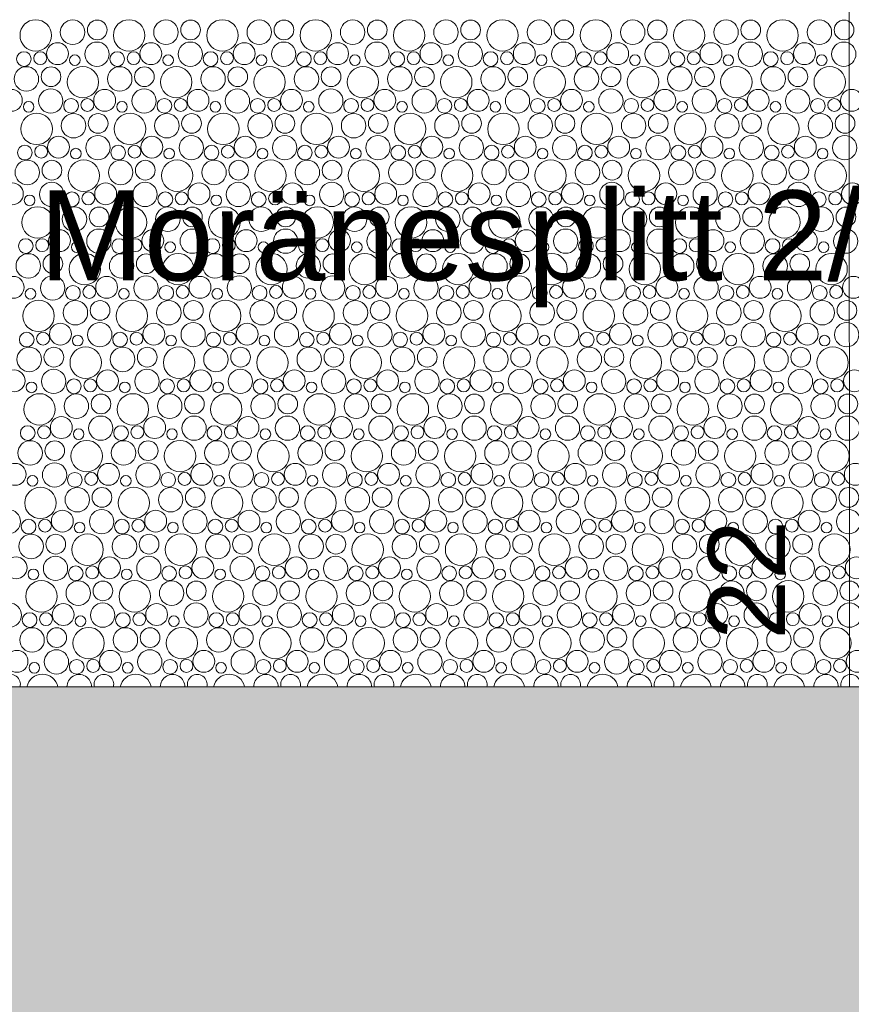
# Model space of a CAD drawing. Header units: metres. Extents: x -167 to 338, y -186 to 508.
# Tile 197 of 256: x 86.43 to 89.67, y 36.26 to 40.1. Entities that reach past the tile are written whole.
import ezdxf
from ezdxf.enums import TextEntityAlignment as Align

# ---------------------------------------------------------------- set-up
doc = ezdxf.new("R2010")
doc.units = ezdxf.units.M
doc.header["$MEASUREMENT"] = 0
doc.linetypes.add('Öffnungslinie Tür Fenster', pattern=[0.23, 0.15, -0.08])
doc.layers.add('60 Gelände 2D Übersicht', color=7, linetype='Continuous')
doc.layers.add('60 Stellplätze', color=7, linetype='Continuous')
doc.styles.add('ERSTELLTER_STIL_1', font='arial.ttf')
doc.styles.add('ERSTELLTER_STIL_2', font='arial.ttf')

# ---------------------------------------------------------------- blocks, each defined once
blk = doc.blocks.new('*X44', base_point=(27236.1321, 33357.279))
at = {"layer": '60 Gelände 2D Übersicht', "color": 9, "linetype": 'Continuous', "lineweight": 18}
for centre, radius in [((86.4971, 40.0357), 0.0612), ((86.6407, 40.0482), 0.0477), ((86.7367, 40.057), 0.0384), ((86.8608, 40.0357), 0.0612), ((87.0044, 40.0482), 0.0477), ((87.1004, 40.057), 0.0384), ((87.2245, 40.0357), 0.0612), ((87.3681, 40.0482), 0.0477), ((87.4641, 40.057), 0.0384), ((87.5882, 40.0357), 0.0612), ((87.7318, 40.0482), 0.0477), ((87.8278, 40.057), 0.0384), ((87.9519, 40.0357), 0.0612), ((88.0955, 40.0482), 0.0477), ((88.1915, 40.057), 0.0384), ((88.3156, 40.0357), 0.0612), ((88.4592, 40.0482), 0.0477), ((88.5552, 40.057), 0.0384), ((88.6793, 40.0357), 0.0612), ((88.8229, 40.0482), 0.0477), ((88.9189, 40.057), 0.0384), ((89.043, 40.0357), 0.0612), ((89.1866, 40.0482), 0.0477), ((89.2826, 40.057), 0.0384), ((89.4068, 40.0357), 0.0612), ((89.5503, 40.0482), 0.0477), ((89.6464, 40.057), 0.0384), ((86.5822, 39.9648), 0.0426), ((86.7357, 39.9626), 0.0473), ((86.9459, 39.9648), 0.0426), ((87.0994, 39.9626), 0.0473), ((87.3096, 39.9648), 0.0426), ((87.4631, 39.9626), 0.0473), ((87.6733, 39.9648), 0.0426), ((87.8268, 39.9626), 0.0473), ((88.037, 39.9648), 0.0426), ((88.1905, 39.9626), 0.0473), ((88.4007, 39.9648), 0.0426), ((88.5542, 39.9626), 0.0473), ((88.7644, 39.9648), 0.0426), ((88.9179, 39.9626), 0.0473), ((89.1281, 39.9648), 0.0426), ((89.2816, 39.9626), 0.0473), ((89.4919, 39.9648), 0.0426), ((89.6453, 39.9626), 0.0473), ((86.451, 39.9435), 0.0286), ((86.5148, 39.947), 0.0251), ((86.6496, 39.9394), 0.0207), ((86.8147, 39.9435), 0.0286), ((86.8785, 39.947), 0.0251), ((87.0133, 39.9394), 0.0207), ((87.1784, 39.9435), 0.0286), ((87.2422, 39.947), 0.0251), ((87.377, 39.9394), 0.0207), ((87.5421, 39.9435), 0.0286), ((87.6059, 39.947), 0.0251), ((87.7407, 39.9394), 0.0207), ((87.9058, 39.9435), 0.0286), ((87.9697, 39.947), 0.0251), ((88.1044, 39.9394), 0.0207), ((88.2695, 39.9435), 0.0286), ((88.3334, 39.947), 0.0251), ((88.4681, 39.9394), 0.0207), ((88.6332, 39.9435), 0.0286), ((88.6971, 39.947), 0.0251), ((88.8318, 39.9394), 0.0207), ((88.9969, 39.9435), 0.0286), ((89.0608, 39.947), 0.0251), ((89.1955, 39.9394), 0.0207), ((89.3607, 39.9435), 0.0286), ((89.4245, 39.947), 0.0251), ((89.5592, 39.9394), 0.0207), ((86.4607, 39.8662), 0.0477), ((86.5567, 39.875), 0.0384), ((86.6808, 39.8537), 0.0612), ((86.8244, 39.8662), 0.0477), ((86.9204, 39.875), 0.0384), ((87.0445, 39.8537), 0.0612), ((87.1881, 39.8662), 0.0477), ((87.2841, 39.875), 0.0384), ((87.4082, 39.8537), 0.0612), ((87.5518, 39.8662), 0.0477), ((87.6478, 39.875), 0.0384), ((87.7719, 39.8537), 0.0612), ((87.9155, 39.8662), 0.0477), ((88.0115, 39.875), 0.0384), ((88.1356, 39.8537), 0.0612), ((88.2792, 39.8662), 0.0477), ((88.3752, 39.875), 0.0384), ((88.4993, 39.8537), 0.0612), ((88.6429, 39.8662), 0.0477), ((88.7389, 39.875), 0.0384), ((88.863, 39.8537), 0.0612), ((89.0066, 39.8662), 0.0477), ((89.1026, 39.875), 0.0384), ((89.2268, 39.8537), 0.0612), ((89.3703, 39.8662), 0.0477), ((89.4664, 39.875), 0.0384), ((89.5905, 39.8537), 0.0612), ((86.4022, 39.7828), 0.0426), ((86.5557, 39.7806), 0.0473), ((86.7659, 39.7828), 0.0426), ((86.9194, 39.7806), 0.0473), ((87.1296, 39.7828), 0.0426), ((87.2831, 39.7806), 0.0473), ((87.4933, 39.7828), 0.0426), ((87.6468, 39.7806), 0.0473), ((87.857, 39.7828), 0.0426), ((88.0105, 39.7806), 0.0473), ((88.2207, 39.7828), 0.0426), ((88.3742, 39.7806), 0.0473), ((88.5844, 39.7828), 0.0426), ((88.7379, 39.7806), 0.0473), ((88.9481, 39.7828), 0.0426), ((89.1016, 39.7806), 0.0473), ((89.3119, 39.7828), 0.0426), ((89.4653, 39.7806), 0.0473), ((89.6756, 39.7828), 0.0426), ((86.4696, 39.7574), 0.0207), ((86.6347, 39.7615), 0.0286), ((86.6985, 39.765), 0.0251), ((86.8333, 39.7574), 0.0207), ((86.9984, 39.7615), 0.0286), ((87.0622, 39.765), 0.0251), ((87.197, 39.7574), 0.0207), ((87.3621, 39.7615), 0.0286), ((87.4259, 39.765), 0.0251), ((87.5607, 39.7574), 0.0207), ((87.7258, 39.7615), 0.0286), ((87.7897, 39.765), 0.0251), ((87.9244, 39.7574), 0.0207), ((88.0895, 39.7615), 0.0286), ((88.1534, 39.765), 0.0251), ((88.2881, 39.7574), 0.0207), ((88.4532, 39.7615), 0.0286), ((88.5171, 39.765), 0.0251), ((88.6518, 39.7574), 0.0207), ((88.8169, 39.7615), 0.0286), ((88.8808, 39.765), 0.0251), ((89.0155, 39.7574), 0.0207), ((89.1807, 39.7615), 0.0286), ((89.2445, 39.765), 0.0251), ((89.3792, 39.7574), 0.0207), ((89.5444, 39.7615), 0.0286), ((89.6082, 39.765), 0.0251), ((86.5008, 39.6717), 0.0612), ((86.6444, 39.6842), 0.0477), ((86.7404, 39.693), 0.0384), ((86.8645, 39.6717), 0.0612), ((87.0081, 39.6842), 0.0477), ((87.1041, 39.693), 0.0384), ((87.2282, 39.6717), 0.0612), ((87.3718, 39.6842), 0.0477), ((87.4678, 39.693), 0.0384), ((87.5919, 39.6717), 0.0612), ((87.7355, 39.6842), 0.0477), ((87.8315, 39.693), 0.0384), ((87.9556, 39.6717), 0.0612), ((88.0992, 39.6842), 0.0477), ((88.1952, 39.693), 0.0384), ((88.3193, 39.6717), 0.0612), ((88.4629, 39.6842), 0.0477), ((88.5589, 39.693), 0.0384), ((88.683, 39.6717), 0.0612), ((88.8266, 39.6842), 0.0477), ((88.9226, 39.693), 0.0384), ((89.0468, 39.6717), 0.0612), ((89.1903, 39.6842), 0.0477), ((89.2864, 39.693), 0.0384), ((89.4105, 39.6717), 0.0612), ((89.554, 39.6842), 0.0477), ((89.6501, 39.693), 0.0384), ((86.5859, 39.6008), 0.0426), ((86.7394, 39.5986), 0.0473), ((86.9496, 39.6008), 0.0426), ((87.1031, 39.5986), 0.0473), ((87.3133, 39.6008), 0.0426), ((87.4668, 39.5986), 0.0473), ((87.677, 39.6008), 0.0426), ((87.8305, 39.5986), 0.0473), ((88.0407, 39.6008), 0.0426), ((88.1942, 39.5986), 0.0473), ((88.4044, 39.6008), 0.0426), ((88.5579, 39.5986), 0.0473), ((88.7681, 39.6008), 0.0426), ((88.9216, 39.5986), 0.0473), ((89.1319, 39.6008), 0.0426), ((89.2853, 39.5986), 0.0473), ((89.4956, 39.6008), 0.0426), ((89.649, 39.5986), 0.0473), ((86.4547, 39.5795), 0.0286), ((86.5185, 39.5831), 0.0251), ((86.8184, 39.5795), 0.0286), ((86.8822, 39.5831), 0.0251), ((87.1821, 39.5795), 0.0286), ((87.2459, 39.5831), 0.0251), ((87.5458, 39.5795), 0.0286), ((87.6097, 39.5831), 0.0251), ((87.9095, 39.5795), 0.0286), ((87.9734, 39.5831), 0.0251), ((88.2732, 39.5795), 0.0286), ((88.3371, 39.5831), 0.0251), ((88.6369, 39.5795), 0.0286), ((88.7008, 39.5831), 0.0251), ((89.0007, 39.5795), 0.0286), ((89.0645, 39.5831), 0.0251), ((89.3644, 39.5795), 0.0286), ((89.4282, 39.5831), 0.0251), ((86.6533, 39.5754), 0.0207), ((87.017, 39.5754), 0.0207), ((87.3807, 39.5754), 0.0207), ((87.7444, 39.5754), 0.0207), ((88.1081, 39.5754), 0.0207), ((88.4718, 39.5754), 0.0207), ((88.8355, 39.5754), 0.0207), ((89.1992, 39.5754), 0.0207), ((89.5629, 39.5754), 0.0207), ((86.4644, 39.5022), 0.0477), ((86.5604, 39.511), 0.0384), ((86.6845, 39.4897), 0.0612), ((86.8281, 39.5022), 0.0477), ((86.9241, 39.511), 0.0384), ((87.0482, 39.4897), 0.0612), ((87.1918, 39.5022), 0.0477), ((87.2878, 39.511), 0.0384), ((87.4119, 39.4897), 0.0612), ((87.5555, 39.5022), 0.0477), ((87.6515, 39.511), 0.0384), ((87.7756, 39.4897), 0.0612), ((87.9192, 39.5022), 0.0477), ((88.0152, 39.511), 0.0384), ((88.1393, 39.4897), 0.0612), ((88.2829, 39.5022), 0.0477), ((88.3789, 39.511), 0.0384), ((88.503, 39.4897), 0.0612), ((88.6466, 39.5022), 0.0477), ((88.7426, 39.511), 0.0384), ((88.8668, 39.4897), 0.0612), ((89.0103, 39.5022), 0.0477), ((89.1064, 39.511), 0.0384), ((89.2305, 39.4897), 0.0612), ((89.374, 39.5022), 0.0477), ((89.4701, 39.511), 0.0384), ((89.5942, 39.4897), 0.0612), ((86.4059, 39.4188), 0.0426), ((86.5594, 39.4166), 0.0473), ((86.7696, 39.4188), 0.0426), ((86.9231, 39.4166), 0.0473), ((87.1333, 39.4188), 0.0426), ((87.2868, 39.4166), 0.0473), ((87.497, 39.4188), 0.0426), ((87.6505, 39.4166), 0.0473), ((87.8607, 39.4188), 0.0426), ((88.0142, 39.4166), 0.0473), ((88.2244, 39.4188), 0.0426), ((88.3779, 39.4166), 0.0473), ((88.5881, 39.4188), 0.0426), ((88.7416, 39.4166), 0.0473), ((88.9519, 39.4188), 0.0426), ((89.1053, 39.4166), 0.0473), ((89.3156, 39.4188), 0.0426), ((89.469, 39.4166), 0.0473), ((89.6793, 39.4188), 0.0426), ((86.4733, 39.3934), 0.0207), ((86.6384, 39.3975), 0.0286), ((86.7022, 39.4011), 0.0251), ((86.837, 39.3934), 0.0207), ((87.0021, 39.3975), 0.0286), ((87.0659, 39.4011), 0.0251), ((87.2007, 39.3934), 0.0207), ((87.3658, 39.3975), 0.0286), ((87.4297, 39.4011), 0.0251), ((87.5644, 39.3934), 0.0207), ((87.7295, 39.3975), 0.0286), ((87.7934, 39.4011), 0.0251), ((87.9281, 39.3934), 0.0207), ((88.0932, 39.3975), 0.0286), ((88.1571, 39.4011), 0.0251), ((88.2918, 39.3934), 0.0207), ((88.4569, 39.3975), 0.0286), ((88.5208, 39.4011), 0.0251), ((88.6555, 39.3934), 0.0207), ((88.8207, 39.3975), 0.0286), ((88.8845, 39.4011), 0.0251), ((89.0192, 39.3934), 0.0207), ((89.1844, 39.3975), 0.0286), ((89.2482, 39.4011), 0.0251), ((89.3829, 39.3934), 0.0207), ((89.5481, 39.3975), 0.0286), ((89.6119, 39.4011), 0.0251), ((86.5045, 39.3077), 0.0612), ((86.8682, 39.3077), 0.0612), ((87.2319, 39.3077), 0.0612), ((87.5956, 39.3077), 0.0612), ((87.9593, 39.3077), 0.0612), ((88.323, 39.3077), 0.0612), ((88.6868, 39.3077), 0.0612), ((89.0505, 39.3077), 0.0612), ((89.4142, 39.3077), 0.0612), ((86.6481, 39.3202), 0.0477), ((86.7441, 39.329), 0.0384), ((87.0118, 39.3202), 0.0477), ((87.1078, 39.329), 0.0384), ((87.3755, 39.3202), 0.0477), ((87.4715, 39.329), 0.0384), ((87.7392, 39.3202), 0.0477), ((87.8352, 39.329), 0.0384), ((88.1029, 39.3202), 0.0477), ((88.1989, 39.329), 0.0384), ((88.4666, 39.3202), 0.0477), ((88.5626, 39.329), 0.0384), ((88.8303, 39.3202), 0.0477), ((88.9264, 39.329), 0.0384), ((89.194, 39.3202), 0.0477), ((89.2901, 39.329), 0.0384), ((89.5577, 39.3202), 0.0477), ((89.6538, 39.329), 0.0384), ((86.5896, 39.2368), 0.0426), ((86.7431, 39.2346), 0.0473), ((86.9533, 39.2368), 0.0426), ((87.1068, 39.2346), 0.0473), ((87.317, 39.2368), 0.0426), ((87.4705, 39.2346), 0.0473), ((87.6807, 39.2368), 0.0426), ((87.8342, 39.2346), 0.0473), ((88.0444, 39.2368), 0.0426), ((88.1979, 39.2346), 0.0473), ((88.4081, 39.2368), 0.0426), ((88.5616, 39.2346), 0.0473), ((88.7719, 39.2368), 0.0426), ((88.9253, 39.2346), 0.0473), ((89.1356, 39.2368), 0.0426), ((89.289, 39.2346), 0.0473), ((89.4993, 39.2368), 0.0426), ((89.6527, 39.2346), 0.0473), ((86.4584, 39.2155), 0.0286), ((86.5222, 39.2191), 0.0251), ((86.657, 39.2114), 0.0207), ((86.8221, 39.2155), 0.0286), ((86.8859, 39.2191), 0.0251), ((87.0207, 39.2114), 0.0207), ((87.1858, 39.2155), 0.0286), ((87.2497, 39.2191), 0.0251), ((87.3844, 39.2114), 0.0207), ((87.5495, 39.2155), 0.0286), ((87.6134, 39.2191), 0.0251), ((87.7481, 39.2114), 0.0207), ((87.9132, 39.2155), 0.0286), ((87.9771, 39.2191), 0.0251), ((88.1118, 39.2114), 0.0207), ((88.2769, 39.2155), 0.0286), ((88.3408, 39.2191), 0.0251), ((88.4755, 39.2114), 0.0207), ((88.6407, 39.2155), 0.0286), ((88.7045, 39.2191), 0.0251), ((88.8392, 39.2114), 0.0207), ((89.0044, 39.2155), 0.0286), ((89.0682, 39.2191), 0.0251), ((89.2029, 39.2114), 0.0207), ((89.3681, 39.2155), 0.0286), ((89.4319, 39.2191), 0.0251), ((89.5666, 39.2114), 0.0207), ((86.4681, 39.1382), 0.0477), ((86.5641, 39.147), 0.0384), ((86.6882, 39.1257), 0.0612), ((86.8318, 39.1382), 0.0477), ((86.9278, 39.147), 0.0384), ((87.0519, 39.1257), 0.0612), ((87.1955, 39.1382), 0.0477), ((87.2915, 39.147), 0.0384), ((87.4156, 39.1257), 0.0612), ((87.5592, 39.1382), 0.0477), ((87.6552, 39.147), 0.0384), ((87.7793, 39.1257), 0.0612), ((87.9229, 39.1382), 0.0477), ((88.0189, 39.147), 0.0384), ((88.143, 39.1257), 0.0612), ((88.2866, 39.1382), 0.0477), ((88.3826, 39.147), 0.0384), ((88.5068, 39.1257), 0.0612), ((88.6503, 39.1382), 0.0477), ((88.7464, 39.147), 0.0384), ((88.8705, 39.1257), 0.0612), ((89.014, 39.1382), 0.0477), ((89.1101, 39.147), 0.0384), ((89.2342, 39.1257), 0.0612), ((89.3777, 39.1382), 0.0477), ((89.4738, 39.147), 0.0384), ((89.5979, 39.1257), 0.0612), ((86.4096, 39.0548), 0.0426), ((86.5631, 39.0526), 0.0473), ((86.6421, 39.0335), 0.0286), ((86.7059, 39.0371), 0.0251), ((86.7733, 39.0548), 0.0426), ((86.9268, 39.0526), 0.0473), ((87.0058, 39.0335), 0.0286), ((87.0697, 39.0371), 0.0251), ((87.137, 39.0548), 0.0426), ((87.2905, 39.0526), 0.0473), ((87.3695, 39.0335), 0.0286), ((87.4334, 39.0371), 0.0251), ((87.5007, 39.0548), 0.0426), ((87.6542, 39.0526), 0.0473), ((87.7332, 39.0335), 0.0286), ((87.7971, 39.0371), 0.0251), ((87.8644, 39.0548), 0.0426), ((88.0179, 39.0526), 0.0473), ((88.0969, 39.0335), 0.0286), ((88.1608, 39.0371), 0.0251), ((88.2281, 39.0548), 0.0426), ((88.3816, 39.0526), 0.0473), ((88.4607, 39.0335), 0.0286), ((88.5245, 39.0371), 0.0251), ((88.5919, 39.0548), 0.0426), ((88.7453, 39.0526), 0.0473), ((88.8244, 39.0335), 0.0286), ((88.8882, 39.0371), 0.0251), ((88.9556, 39.0548), 0.0426), ((89.109, 39.0526), 0.0473), ((89.1881, 39.0335), 0.0286), ((89.2519, 39.0371), 0.0251), ((89.3193, 39.0548), 0.0426), ((89.4727, 39.0526), 0.0473), ((89.5518, 39.0335), 0.0286), ((89.6156, 39.0371), 0.0251), ((89.683, 39.0548), 0.0426), ((86.477, 39.0294), 0.0207), ((86.8407, 39.0294), 0.0207), ((87.2044, 39.0294), 0.0207), ((87.5681, 39.0294), 0.0207), ((87.9318, 39.0294), 0.0207), ((88.2955, 39.0294), 0.0207), ((88.6592, 39.0294), 0.0207), ((89.0229, 39.0294), 0.0207), ((89.3866, 39.0294), 0.0207), ((86.5082, 38.9437), 0.0612), ((86.6518, 38.9562), 0.0477), ((86.7478, 38.965), 0.0384), ((86.8719, 38.9437), 0.0612), ((87.0155, 38.9562), 0.0477), ((87.1115, 38.965), 0.0384), ((87.2356, 38.9437), 0.0612), ((87.3792, 38.9562), 0.0477), ((87.4752, 38.965), 0.0384), ((87.5993, 38.9437), 0.0612), ((87.7429, 38.9562), 0.0477), ((87.8389, 38.965), 0.0384), ((87.963, 38.9437), 0.0612), ((88.1066, 38.9562), 0.0477), ((88.2026, 38.965), 0.0384), ((88.3268, 38.9437), 0.0612), ((88.4703, 38.9562), 0.0477), ((88.5664, 38.965), 0.0384), ((88.6905, 38.9437), 0.0612), ((88.834, 38.9562), 0.0477), ((88.9301, 38.965), 0.0384), ((89.0542, 38.9437), 0.0612), ((89.1977, 38.9562), 0.0477), ((89.2938, 38.965), 0.0384), ((89.4179, 38.9437), 0.0612), ((89.5614, 38.9562), 0.0477), ((89.6575, 38.965), 0.0384), ((86.5933, 38.8728), 0.0426), ((86.7468, 38.8706), 0.0473), ((86.957, 38.8728), 0.0426), ((87.1105, 38.8706), 0.0473), ((87.3207, 38.8728), 0.0426), ((87.4742, 38.8706), 0.0473), ((87.6844, 38.8728), 0.0426), ((87.8379, 38.8706), 0.0473), ((88.0481, 38.8728), 0.0426), ((88.2016, 38.8706), 0.0473), ((88.4119, 38.8728), 0.0426), ((88.5653, 38.8706), 0.0473), ((88.7756, 38.8728), 0.0426), ((88.929, 38.8706), 0.0473), ((89.1393, 38.8728), 0.0426), ((89.2927, 38.8706), 0.0473), ((89.503, 38.8728), 0.0426), ((89.6565, 38.8706), 0.0473), ((86.4621, 38.8515), 0.0286), ((86.5259, 38.8551), 0.0251), ((86.8258, 38.8515), 0.0286), ((86.8897, 38.8551), 0.0251), ((87.1895, 38.8515), 0.0286), ((87.2534, 38.8551), 0.0251), ((87.5532, 38.8515), 0.0286), ((87.6171, 38.8551), 0.0251), ((87.9169, 38.8515), 0.0286), ((87.9808, 38.8551), 0.0251), ((88.2807, 38.8515), 0.0286), ((88.3445, 38.8551), 0.0251), ((88.6444, 38.8515), 0.0286), ((88.7082, 38.8551), 0.0251), ((89.0081, 38.8515), 0.0286), ((89.0719, 38.8551), 0.0251), ((89.3718, 38.8515), 0.0286), ((89.4356, 38.8551), 0.0251), ((86.6607, 38.8474), 0.0207), ((87.0244, 38.8474), 0.0207), ((87.3881, 38.8474), 0.0207), ((87.7518, 38.8474), 0.0207), ((88.1155, 38.8474), 0.0207), ((88.4792, 38.8474), 0.0207), ((88.8429, 38.8474), 0.0207), ((89.2066, 38.8474), 0.0207), ((89.5704, 38.8474), 0.0207), ((86.4718, 38.7742), 0.0477), ((86.5678, 38.783), 0.0384), ((86.6919, 38.7617), 0.0612), ((86.8355, 38.7742), 0.0477), ((86.9315, 38.783), 0.0384), ((87.0556, 38.7617), 0.0612), ((87.1992, 38.7742), 0.0477), ((87.2952, 38.783), 0.0384), ((87.4193, 38.7617), 0.0612), ((87.5629, 38.7742), 0.0477), ((87.6589, 38.783), 0.0384), ((87.783, 38.7617), 0.0612), ((87.9266, 38.7742), 0.0477), ((88.0226, 38.783), 0.0384), ((88.1468, 38.7617), 0.0612), ((88.2903, 38.7742), 0.0477), ((88.3864, 38.783), 0.0384), ((88.5105, 38.7617), 0.0612), ((88.654, 38.7742), 0.0477), ((88.7501, 38.783), 0.0384), ((88.8742, 38.7617), 0.0612), ((89.0177, 38.7742), 0.0477), ((89.1138, 38.783), 0.0384), ((89.2379, 38.7617), 0.0612), ((89.3814, 38.7742), 0.0477), ((89.4775, 38.783), 0.0384), ((89.6016, 38.7617), 0.0612), ((86.4133, 38.6908), 0.0426), ((86.5668, 38.6886), 0.0473), ((86.777, 38.6908), 0.0426), ((86.9305, 38.6886), 0.0473), ((87.1407, 38.6908), 0.0426), ((87.2942, 38.6886), 0.0473), ((87.5044, 38.6908), 0.0426), ((87.6579, 38.6886), 0.0473), ((87.8681, 38.6908), 0.0426), ((88.0216, 38.6886), 0.0473), ((88.2319, 38.6908), 0.0426), ((88.3853, 38.6886), 0.0473), ((88.5956, 38.6908), 0.0426), ((88.749, 38.6886), 0.0473), ((88.9593, 38.6908), 0.0426), ((89.1127, 38.6886), 0.0473), ((89.323, 38.6908), 0.0426), ((89.4765, 38.6886), 0.0473), ((89.6867, 38.6908), 0.0426), ((86.4807, 38.6654), 0.0207), ((86.6458, 38.6695), 0.0286), ((86.7097, 38.6731), 0.0251), ((86.8444, 38.6654), 0.0207), ((87.0095, 38.6695), 0.0286), ((87.0734, 38.6731), 0.0251), ((87.2081, 38.6654), 0.0207), ((87.3732, 38.6695), 0.0286), ((87.4371, 38.6731), 0.0251), ((87.5718, 38.6654), 0.0207), ((87.7369, 38.6695), 0.0286), ((87.8008, 38.6731), 0.0251), ((87.9355, 38.6654), 0.0207), ((88.1007, 38.6695), 0.0286), ((88.1645, 38.6731), 0.0251), ((88.2992, 38.6654), 0.0207), ((88.4644, 38.6695), 0.0286), ((88.5282, 38.6731), 0.0251), ((88.6629, 38.6654), 0.0207), ((88.8281, 38.6695), 0.0286), ((88.8919, 38.6731), 0.0251), ((89.0266, 38.6654), 0.0207), ((89.1918, 38.6695), 0.0286), ((89.2556, 38.6731), 0.0251), ((89.3904, 38.6654), 0.0207), ((89.5555, 38.6695), 0.0286), ((89.6193, 38.6731), 0.0251), ((86.5119, 38.5797), 0.0612), ((86.8756, 38.5797), 0.0612), ((87.2393, 38.5797), 0.0612), ((87.603, 38.5797), 0.0612), ((87.9668, 38.5797), 0.0612), ((88.3305, 38.5797), 0.0612), ((88.6942, 38.5797), 0.0612), ((89.0579, 38.5797), 0.0612), ((89.4216, 38.5797), 0.0612), ((86.6555, 38.5922), 0.0477), ((86.7515, 38.601), 0.0384), ((87.0192, 38.5922), 0.0477), ((87.1152, 38.601), 0.0384), ((87.3829, 38.5922), 0.0477), ((87.4789, 38.601), 0.0384), ((87.7466, 38.5922), 0.0477), ((87.8426, 38.601), 0.0384), ((88.1103, 38.5922), 0.0477), ((88.2064, 38.601), 0.0384), ((88.474, 38.5922), 0.0477), ((88.5701, 38.601), 0.0384), ((88.8377, 38.5922), 0.0477), ((88.9338, 38.601), 0.0384), ((89.2014, 38.5922), 0.0477), ((89.2975, 38.601), 0.0384), ((89.5651, 38.5922), 0.0477), ((89.6612, 38.601), 0.0384), ((86.597, 38.5088), 0.0426), ((86.7505, 38.5066), 0.0473), ((86.9607, 38.5088), 0.0426), ((87.1142, 38.5066), 0.0473), ((87.3244, 38.5088), 0.0426), ((87.4779, 38.5066), 0.0473), ((87.6881, 38.5088), 0.0426), ((87.8416, 38.5066), 0.0473), ((88.0519, 38.5088), 0.0426), ((88.2053, 38.5066), 0.0473), ((88.4156, 38.5088), 0.0426), ((88.569, 38.5066), 0.0473), ((88.7793, 38.5088), 0.0426), ((88.9327, 38.5066), 0.0473), ((89.143, 38.5088), 0.0426), ((89.2965, 38.5066), 0.0473), ((89.5067, 38.5088), 0.0426), ((89.6602, 38.5066), 0.0473), ((86.4658, 38.4875), 0.0286), ((86.5297, 38.4911), 0.0251), ((86.6644, 38.4834), 0.0207), ((86.8295, 38.4875), 0.0286), ((86.8934, 38.4911), 0.0251), ((87.0281, 38.4834), 0.0207), ((87.1932, 38.4875), 0.0286), ((87.2571, 38.4911), 0.0251), ((87.3918, 38.4834), 0.0207), ((87.5569, 38.4875), 0.0286), ((87.6208, 38.4911), 0.0251), ((87.7555, 38.4834), 0.0207), ((87.9207, 38.4875), 0.0286), ((87.9845, 38.4911), 0.0251), ((88.1192, 38.4834), 0.0207), ((88.2844, 38.4875), 0.0286), ((88.3482, 38.4911), 0.0251), ((88.4829, 38.4834), 0.0207), ((88.6481, 38.4875), 0.0286), ((88.7119, 38.4911), 0.0251), ((88.8466, 38.4834), 0.0207), ((89.0118, 38.4875), 0.0286), ((89.0756, 38.4911), 0.0251), ((89.2104, 38.4834), 0.0207), ((89.3755, 38.4875), 0.0286), ((89.4393, 38.4911), 0.0251), ((89.5741, 38.4834), 0.0207), ((86.4755, 38.4102), 0.0477), ((86.5715, 38.419), 0.0384), ((86.6956, 38.3977), 0.0612), ((86.8392, 38.4102), 0.0477), ((86.9352, 38.419), 0.0384), ((87.0593, 38.3977), 0.0612), ((87.2029, 38.4102), 0.0477), ((87.2989, 38.419), 0.0384), ((87.423, 38.3977), 0.0612), ((87.5666, 38.4102), 0.0477), ((87.6626, 38.419), 0.0384), ((87.7868, 38.3977), 0.0612), ((87.9303, 38.4102), 0.0477), ((88.0264, 38.419), 0.0384), ((88.1505, 38.3977), 0.0612), ((88.294, 38.4102), 0.0477), ((88.3901, 38.419), 0.0384), ((88.5142, 38.3977), 0.0612), ((88.6577, 38.4102), 0.0477), ((88.7538, 38.419), 0.0384), ((88.8779, 38.3977), 0.0612), ((89.0214, 38.4102), 0.0477), ((89.1175, 38.419), 0.0384), ((89.2416, 38.3977), 0.0612), ((89.3851, 38.4102), 0.0477), ((89.4812, 38.419), 0.0384), ((89.6053, 38.3977), 0.0612), ((86.417, 38.3268), 0.0426), ((86.5705, 38.3246), 0.0473), ((86.6495, 38.3055), 0.0286), ((86.7134, 38.3091), 0.0251), ((86.7807, 38.3268), 0.0426), ((86.9342, 38.3246), 0.0473), ((87.0132, 38.3055), 0.0286), ((87.0771, 38.3091), 0.0251), ((87.1444, 38.3268), 0.0426), ((87.2979, 38.3246), 0.0473), ((87.3769, 38.3055), 0.0286), ((87.4408, 38.3091), 0.0251), ((87.5081, 38.3268), 0.0426), ((87.6616, 38.3246), 0.0473), ((87.7407, 38.3055), 0.0286), ((87.8045, 38.3091), 0.0251), ((87.8719, 38.3268), 0.0426), ((88.0253, 38.3246), 0.0473), ((88.1044, 38.3055), 0.0286), ((88.1682, 38.3091), 0.0251), ((88.2356, 38.3268), 0.0426), ((88.389, 38.3246), 0.0473), ((88.4681, 38.3055), 0.0286), ((88.5319, 38.3091), 0.0251), ((88.5993, 38.3268), 0.0426), ((88.7527, 38.3246), 0.0473), ((88.8318, 38.3055), 0.0286), ((88.8956, 38.3091), 0.0251), ((88.963, 38.3268), 0.0426), ((89.1165, 38.3246), 0.0473), ((89.1955, 38.3055), 0.0286), ((89.2593, 38.3091), 0.0251), ((89.3267, 38.3268), 0.0426), ((89.4802, 38.3246), 0.0473), ((89.5592, 38.3055), 0.0286), ((89.623, 38.3091), 0.0251), ((89.6904, 38.3268), 0.0426), ((86.4844, 38.3014), 0.0207), ((86.8481, 38.3014), 0.0207), ((87.2118, 38.3014), 0.0207), ((87.5755, 38.3014), 0.0207), ((87.9392, 38.3014), 0.0207), ((88.3029, 38.3014), 0.0207), ((88.6666, 38.3014), 0.0207), ((89.0304, 38.3014), 0.0207), ((89.3941, 38.3014), 0.0207), ((86.5156, 38.2157), 0.0612), ((86.6592, 38.2282), 0.0477), ((86.7552, 38.237), 0.0384), ((86.8793, 38.2157), 0.0612), ((87.0229, 38.2282), 0.0477), ((87.1189, 38.237), 0.0384), ((87.243, 38.2157), 0.0612), ((87.3866, 38.2282), 0.0477), ((87.4826, 38.237), 0.0384), ((87.6068, 38.2157), 0.0612), ((87.7503, 38.2282), 0.0477), ((87.8464, 38.237), 0.0384), ((87.9705, 38.2157), 0.0612), ((88.114, 38.2282), 0.0477), ((88.2101, 38.237), 0.0384), ((88.3342, 38.2157), 0.0612), ((88.4777, 38.2282), 0.0477), ((88.5738, 38.237), 0.0384), ((88.6979, 38.2157), 0.0612), ((88.8414, 38.2282), 0.0477), ((88.9375, 38.237), 0.0384), ((89.0616, 38.2157), 0.0612), ((89.2051, 38.2282), 0.0477), ((89.3012, 38.237), 0.0384), ((89.4253, 38.2157), 0.0612), ((89.5689, 38.2282), 0.0477), ((89.6649, 38.237), 0.0384), ((86.3905, 38.1426), 0.0473), ((86.6007, 38.1448), 0.0426), ((86.7542, 38.1426), 0.0473), ((86.9644, 38.1448), 0.0426), ((87.1179, 38.1426), 0.0473), ((87.3281, 38.1448), 0.0426), ((87.4816, 38.1426), 0.0473), ((87.6919, 38.1448), 0.0426), ((87.8453, 38.1426), 0.0473), ((88.0556, 38.1448), 0.0426), ((88.209, 38.1426), 0.0473), ((88.4193, 38.1448), 0.0426), ((88.5727, 38.1426), 0.0473), ((88.783, 38.1448), 0.0426), ((88.9365, 38.1426), 0.0473), ((89.1467, 38.1448), 0.0426), ((89.3002, 38.1426), 0.0473), ((89.5104, 38.1448), 0.0426), ((89.6639, 38.1426), 0.0473), ((86.4695, 38.1235), 0.0286), ((86.5334, 38.1271), 0.0251), ((86.8332, 38.1235), 0.0286), ((86.8971, 38.1271), 0.0251), ((87.1969, 38.1235), 0.0286), ((87.2608, 38.1271), 0.0251), ((87.5607, 38.1235), 0.0286), ((87.6245, 38.1271), 0.0251), ((87.9244, 38.1235), 0.0286), ((87.9882, 38.1271), 0.0251), ((88.2881, 38.1235), 0.0286), ((88.3519, 38.1271), 0.0251), ((88.6518, 38.1235), 0.0286), ((88.7156, 38.1271), 0.0251), ((89.0155, 38.1235), 0.0286), ((89.0793, 38.1271), 0.0251), ((89.3792, 38.1235), 0.0286), ((89.443, 38.1271), 0.0251), ((86.6681, 38.1194), 0.0207), ((87.0318, 38.1194), 0.0207), ((87.3955, 38.1194), 0.0207), ((87.7592, 38.1194), 0.0207), ((88.1229, 38.1194), 0.0207), ((88.4866, 38.1194), 0.0207), ((88.8504, 38.1194), 0.0207), ((89.2141, 38.1194), 0.0207), ((89.5778, 38.1194), 0.0207), ((86.4792, 38.0462), 0.0477), ((86.5752, 38.055), 0.0384), ((86.6993, 38.0337), 0.0612), ((86.8429, 38.0462), 0.0477), ((86.9389, 38.055), 0.0384), ((87.063, 38.0337), 0.0612), ((87.2066, 38.0462), 0.0477), ((87.3026, 38.055), 0.0384), ((87.4268, 38.0337), 0.0612), ((87.5703, 38.0462), 0.0477), ((87.6664, 38.055), 0.0384), ((87.7905, 38.0337), 0.0612), ((87.934, 38.0462), 0.0477), ((88.0301, 38.055), 0.0384), ((88.1542, 38.0337), 0.0612), ((88.2977, 38.0462), 0.0477), ((88.3938, 38.055), 0.0384), ((88.5179, 38.0337), 0.0612), ((88.6614, 38.0462), 0.0477), ((88.7575, 38.055), 0.0384), ((88.8816, 38.0337), 0.0612), ((89.0251, 38.0462), 0.0477), ((89.1212, 38.055), 0.0384), ((89.2453, 38.0337), 0.0612), ((89.3889, 38.0462), 0.0477), ((89.4849, 38.055), 0.0384), ((89.609, 38.0337), 0.0612), ((86.4207, 37.9628), 0.0426), ((86.5742, 37.9606), 0.0473), ((86.7844, 37.9628), 0.0426), ((86.9379, 37.9606), 0.0473), ((87.1481, 37.9628), 0.0426), ((87.3016, 37.9606), 0.0473), ((87.5119, 37.9628), 0.0426), ((87.6653, 37.9606), 0.0473), ((87.8756, 37.9628), 0.0426), ((88.029, 37.9606), 0.0473), ((88.2393, 37.9628), 0.0426), ((88.3927, 37.9606), 0.0473), ((88.603, 37.9628), 0.0426), ((88.7565, 37.9606), 0.0473), ((88.9667, 37.9628), 0.0426), ((89.1202, 37.9606), 0.0473), ((89.3304, 37.9628), 0.0426), ((89.4839, 37.9606), 0.0473), ((89.6941, 37.9628), 0.0426), ((86.4881, 37.9374), 0.0207), ((86.6532, 37.9415), 0.0286), ((86.7171, 37.9451), 0.0251), ((86.8518, 37.9374), 0.0207), ((87.0169, 37.9415), 0.0286), ((87.0808, 37.9451), 0.0251), ((87.2155, 37.9374), 0.0207), ((87.3807, 37.9415), 0.0286), ((87.4445, 37.9451), 0.0251), ((87.5792, 37.9374), 0.0207), ((87.7444, 37.9415), 0.0286), ((87.8082, 37.9451), 0.0251), ((87.9429, 37.9374), 0.0207), ((88.1081, 37.9415), 0.0286), ((88.1719, 37.9451), 0.0251), ((88.3066, 37.9374), 0.0207), ((88.4718, 37.9415), 0.0286), ((88.5356, 37.9451), 0.0251), ((88.6704, 37.9374), 0.0207), ((88.8355, 37.9415), 0.0286), ((88.8993, 37.9451), 0.0251), ((89.0341, 37.9374), 0.0207), ((89.1992, 37.9415), 0.0286), ((89.263, 37.9451), 0.0251), ((89.3978, 37.9374), 0.0207), ((89.5629, 37.9415), 0.0286), ((89.6267, 37.9451), 0.0251), ((86.5193, 37.8517), 0.0612), ((86.883, 37.8517), 0.0612), ((87.2468, 37.8517), 0.0612), ((87.6105, 37.8517), 0.0612), ((87.9742, 37.8517), 0.0612), ((88.3379, 37.8517), 0.0612), ((88.7016, 37.8517), 0.0612), ((89.0653, 37.8517), 0.0612), ((89.429, 37.8517), 0.0612), ((86.6629, 37.8642), 0.0477), ((86.7589, 37.873), 0.0384), ((87.0266, 37.8642), 0.0477), ((87.1226, 37.873), 0.0384), ((87.3903, 37.8642), 0.0477), ((87.4864, 37.873), 0.0384), ((87.754, 37.8642), 0.0477), ((87.8501, 37.873), 0.0384), ((88.1177, 37.8642), 0.0477), ((88.2138, 37.873), 0.0384), ((88.4814, 37.8642), 0.0477), ((88.5775, 37.873), 0.0384), ((88.8451, 37.8642), 0.0477), ((88.9412, 37.873), 0.0384), ((89.2089, 37.8642), 0.0477), ((89.3049, 37.873), 0.0384), ((89.5726, 37.8642), 0.0477), ((89.6686, 37.873), 0.0384), ((86.3942, 37.7787), 0.0473), ((86.6044, 37.7808), 0.0426), ((86.7579, 37.7787), 0.0473), ((86.9681, 37.7808), 0.0426), ((87.1216, 37.7787), 0.0473), ((87.3319, 37.7808), 0.0426), ((87.4853, 37.7787), 0.0473), ((87.6956, 37.7808), 0.0426), ((87.849, 37.7787), 0.0473), ((88.0593, 37.7808), 0.0426), ((88.2127, 37.7787), 0.0473), ((88.423, 37.7808), 0.0426), ((88.5765, 37.7787), 0.0473), ((88.7867, 37.7808), 0.0426), ((88.9402, 37.7787), 0.0473), ((89.1504, 37.7808), 0.0426), ((89.3039, 37.7787), 0.0473), ((89.5141, 37.7808), 0.0426), ((89.6676, 37.7787), 0.0473), ((86.4732, 37.7595), 0.0286), ((86.5371, 37.7631), 0.0251), ((86.6718, 37.7554), 0.0207), ((86.8369, 37.7595), 0.0286), ((86.9008, 37.7631), 0.0251), ((87.0355, 37.7554), 0.0207), ((87.2007, 37.7595), 0.0286), ((87.2645, 37.7631), 0.0251), ((87.3992, 37.7554), 0.0207), ((87.5644, 37.7595), 0.0286), ((87.6282, 37.7631), 0.0251), ((87.7629, 37.7554), 0.0207), ((87.9281, 37.7595), 0.0286), ((87.9919, 37.7631), 0.0251), ((88.1266, 37.7554), 0.0207), ((88.2918, 37.7595), 0.0286), ((88.3556, 37.7631), 0.0251), ((88.4904, 37.7554), 0.0207), ((88.6555, 37.7595), 0.0286), ((88.7193, 37.7631), 0.0251), ((88.8541, 37.7554), 0.0207), ((89.0192, 37.7595), 0.0286), ((89.083, 37.7631), 0.0251), ((89.2178, 37.7554), 0.0207), ((89.3829, 37.7595), 0.0286), ((89.4467, 37.7631), 0.0251), ((89.5815, 37.7554), 0.0207), ((86.4829, 37.6822), 0.0477), ((86.5789, 37.691), 0.0384), ((86.703, 37.6697), 0.0612), ((86.8466, 37.6822), 0.0477), ((86.9426, 37.691), 0.0384), ((87.0668, 37.6697), 0.0612), ((87.2103, 37.6822), 0.0477), ((87.3064, 37.691), 0.0384), ((87.4305, 37.6697), 0.0612), ((87.574, 37.6822), 0.0477), ((87.6701, 37.691), 0.0384), ((87.7942, 37.6697), 0.0612), ((87.9377, 37.6822), 0.0477), ((88.0338, 37.691), 0.0384), ((88.1579, 37.6697), 0.0612), ((88.3014, 37.6822), 0.0477), ((88.3975, 37.691), 0.0384), ((88.5216, 37.6697), 0.0612), ((88.6651, 37.6822), 0.0477), ((88.7612, 37.691), 0.0384), ((88.8853, 37.6697), 0.0612), ((89.0289, 37.6822), 0.0477), ((89.1249, 37.691), 0.0384), ((89.249, 37.6697), 0.0612), ((89.3926, 37.6822), 0.0477), ((89.4886, 37.691), 0.0384), ((89.6127, 37.6697), 0.0612), ((86.5779, 37.5967), 0.0473), ((86.9416, 37.5967), 0.0473), ((87.3053, 37.5967), 0.0473), ((87.669, 37.5967), 0.0473), ((88.0327, 37.5967), 0.0473), ((88.3965, 37.5967), 0.0473), ((88.7602, 37.5967), 0.0473), ((89.1239, 37.5967), 0.0473), ((89.4876, 37.5967), 0.0473), ((86.4244, 37.5988), 0.0426), ((86.6569, 37.5775), 0.0286), ((86.7208, 37.5811), 0.0251), ((86.7881, 37.5988), 0.0426), ((87.0207, 37.5775), 0.0286), ((87.0845, 37.5811), 0.0251), ((87.1519, 37.5988), 0.0426), ((87.3844, 37.5775), 0.0286), ((87.4482, 37.5811), 0.0251), ((87.5156, 37.5988), 0.0426), ((87.7481, 37.5775), 0.0286), ((87.8119, 37.5811), 0.0251), ((87.8793, 37.5988), 0.0426), ((88.1118, 37.5775), 0.0286), ((88.1756, 37.5811), 0.0251), ((88.243, 37.5988), 0.0426), ((88.4755, 37.5775), 0.0286), ((88.5393, 37.5811), 0.0251), ((88.6067, 37.5988), 0.0426), ((88.8392, 37.5775), 0.0286), ((88.903, 37.5811), 0.0251), ((88.9704, 37.5988), 0.0426), ((89.2029, 37.5775), 0.0286), ((89.2667, 37.5811), 0.0251), ((89.3341, 37.5988), 0.0426), ((89.5666, 37.5775), 0.0286), ((89.6304, 37.5811), 0.0251), ((89.6978, 37.5988), 0.0426), ((86.4918, 37.5734), 0.0207), ((86.8555, 37.5734), 0.0207), ((87.2192, 37.5734), 0.0207), ((87.5829, 37.5734), 0.0207), ((87.9466, 37.5734), 0.0207), ((88.3104, 37.5734), 0.0207), ((88.6741, 37.5734), 0.0207), ((89.0378, 37.5734), 0.0207), ((89.4015, 37.5734), 0.0207)]:
    blk.add_circle(centre, radius, dxfattribs=at)
for centre, radius, start, end in [((86.3989, 37.509), 0.0384, 344.935, 195.065), ((86.523, 37.4877), 0.0612, 10.6442, 169.3558), ((86.6666, 37.5002), 0.0477, 358.6175, 181.3825), ((86.7626, 37.509), 0.0384, 344.9347, 195.0652), ((86.8868, 37.4877), 0.0612, 10.644, 169.3559), ((87.0303, 37.5002), 0.0477, 358.6173, 181.3826), ((87.1264, 37.509), 0.0384, 344.9345, 195.0654), ((87.2505, 37.4877), 0.0612, 10.6439, 169.3561), ((87.394, 37.5002), 0.0477, 358.6172, 181.3828), ((87.4901, 37.509), 0.0384, 344.9343, 195.0657), ((87.6142, 37.4877), 0.0612, 10.6438, 169.3562), ((87.7577, 37.5002), 0.0477, 358.617, 181.383), ((87.8538, 37.509), 0.0384, 344.9341, 195.0659), ((87.9779, 37.4877), 0.0612, 10.6436, 169.3563), ((88.1214, 37.5002), 0.0477, 358.6168, 181.3831), ((88.2175, 37.509), 0.0384, 344.9339, 195.0661), ((88.3416, 37.4877), 0.0612, 10.6435, 169.3565), ((88.4851, 37.5002), 0.0477, 358.6166, 181.3833), ((88.5812, 37.509), 0.0384, 344.9336, 195.0663), ((88.7053, 37.4877), 0.0612, 10.6433, 169.3566), ((88.8489, 37.5002), 0.0477, 358.6165, 181.3835), ((88.9449, 37.509), 0.0384, 344.9334, 195.0665), ((89.069, 37.4877), 0.0612, 10.6432, 169.3567), ((89.2126, 37.5002), 0.0477, 358.6163, 181.3837), ((89.3086, 37.509), 0.0384, 344.9332, 195.0668), ((89.4327, 37.4877), 0.0612, 10.6431, 169.3569), ((89.5763, 37.5002), 0.0477, 358.6161, 181.3838), ((89.6723, 37.509), 0.0384, 344.933, 195.067)]:
    blk.add_arc(centre, radius, start, end, dxfattribs=at)
blk = doc.blocks.new('Parkplätze 27_3')
at = {"layer": '60 Stellplätze', "color": 7, "linetype": 'Continuous', "lineweight": 13, "style": 'ERSTELLTER_STIL_2'}
for tag, p in [('num_start_0', (0.4, 0.4171)), ('num_start_1', (3.15, 0.4146)), ('num_start_2', (5.9, 0.4171))]:
    blk.add_attdef(tag, text='', height=0.3, dxfattribs=at).set_placement(p, align=Align.MIDDLE_CENTER)

msp = doc.modelspace()

# ---------------------------------------------------------------- hatches: boundary and pattern name
at = {"layer": '60 Gelände 2D Übersicht', "linetype": 'Continuous', "lineweight": 18}
h = msp.add_hatch(dxfattribs=at)
h.set_pattern_fill('Mörtel_0001', color=8, style=0, pattern_type=2)
h.set_pattern_definition([(45, (27236.1321, 33357.62905), (-0.11136931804, 0.11136931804), [0, -0.105, 0, -0.1575]), (110, (27236.4821, 33357.62905), (0.1480015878, 0.0538681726), [0, -0.077, 0, -0.133])])
h.paths.add_polyline_path([(58.1615, 45.7496), (66.6638, 45.7501), (66.663, 37.5001), (77.6619, 37.5142), (77.6627, 45.7491), (84.1676, 45.7491), (84.1668, 37.4991), (95.1657, 37.4991), (95.1665, 45.7491), (101.6703, 45.7491), (101.6703, 14.5263), (95.1658, 14.3351), (95.1689, 36.0142), (84.17, 36.0153), (84.1681, 14.0509), (77.6707, 13.994), (77.6638, 36.0132), (66.6649, 35.9991), (66.6638, 13.8829), (59.5867, 13.8829), (59.5867, 23.1797), (59.5867, 37.3459), (58.1625, 37.3459), (58.1625, 28.2047)])

# ---------------------------------------------------------------- linework, layer by layer
at = {"layer": '60 Stellplätze', "color": 7, "linetype": 'Continuous', "lineweight": 13}
for p, q in [((89.6678, 37.4991), (89.6628, 45.7485)), ((84.1667, 37.4991), (95.1688, 37.4991))]:
    msp.add_line(p, q, dxfattribs=at)

# ---------------------------------------------------------------- block references
at = {"layer": '60 Gelände 2D Übersicht', "color": 9, "linetype": 'Öffnungslinie Tür Fenster', "lineweight": 18}
msp.add_blockref('*X44', (27236.1321, 33357.279), dxfattribs=at)
at = {"layer": '60 Stellplätze', "color": 7, "linetype": 'Continuous', "lineweight": 13}
ref = msp.add_blockref('Parkplätze 27_3', (89.6657, 37.4985), dxfattribs=dict(at, rotation=89.9945255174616))
ref.add_attrib('num_start', '22', dxfattribs={"color": 7, "linetype": 'Continuous', "lineweight": 13, "height": 0.3, "rotation": 89.9945, "style": 'ERSTELLTER_STIL_2'}).set_placement((89.2658, 37.9157), align=Align.MIDDLE_CENTER)

# ---------------------------------------------------------------- texts
at = {"layer": '60 Gelände 2D Übersicht', "color": 7, "lineweight": 13, "insert": (86.5112, 38.9764), "char_height": 0.35, "attachment_point": 7, "style": 'ERSTELLTER_STIL_1'}
msp.add_mtext('\\A1;{\\pql;\\fArial|b0|i0|c0|p0;\\W1.000000;Moränesplitt 2/5 90,76 m\\fArial|b0|i0|c0|p0;\\W1.000000;\\A1{\\H.66x;\\S2^  ;}}', dxfattribs=at)

doc.saveas('drawing.dxf')
